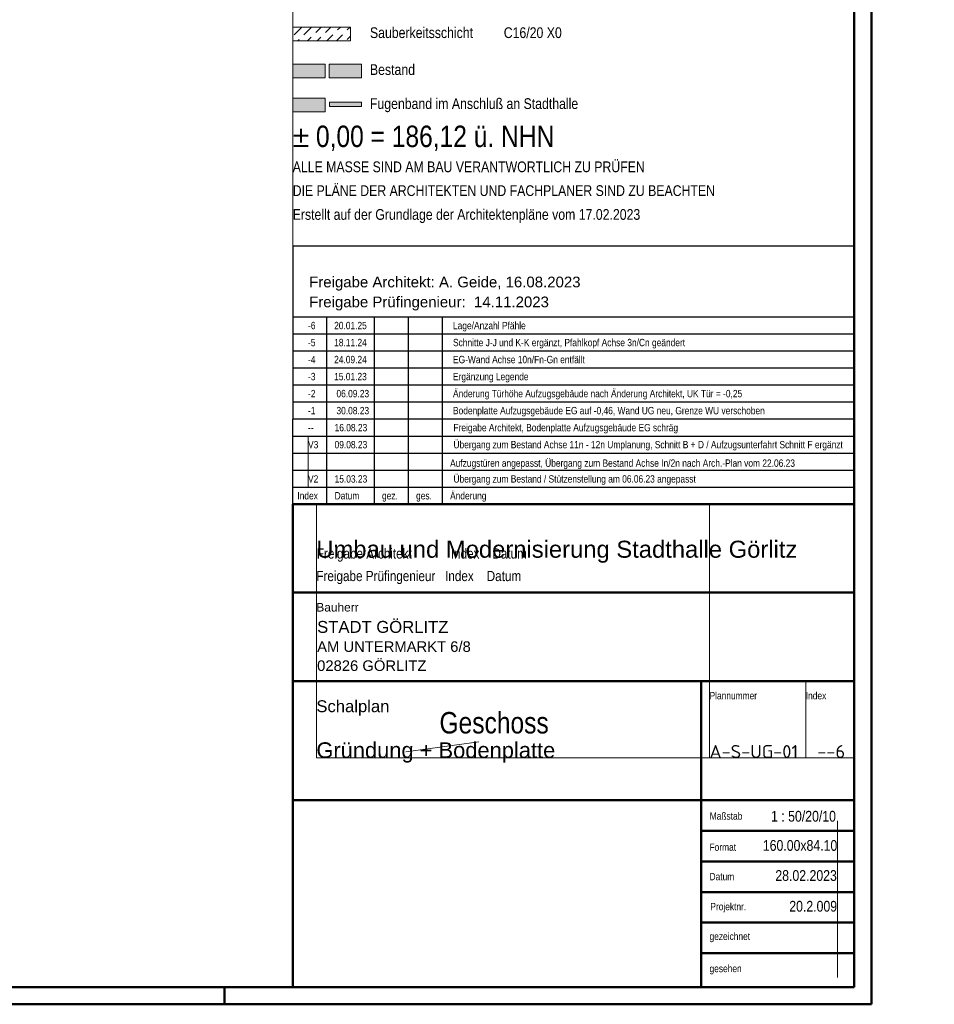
# Model space of a CAD drawing. Header units: millimetres. Extents: x -50 to 85, y 0 to 206.
# Tile 118 of 152: x 67 to 81, y 0 to 14. Entities that reach past the tile are written whole.
import ezdxf
from ezdxf.enums import TextEntityAlignment as Align

# ---------------------------------------------------------------- set-up
doc = ezdxf.new("R2010")
doc.units = ezdxf.units.MM
doc.layers.add('Achsen', color=7, linetype='Continuous', lineweight=20)
doc.layers.add('Schraffuren', color=7, linetype='Continuous', lineweight=20)
doc.styles.add('Arial', font='arial.ttf')
doc.styles.add('Arial Narrow', font='ARIALN.TTF')
doc.styles.add('isocp', font='isocp', dxfattribs={"width": 1.1})

msp = doc.modelspace()

# ---------------------------------------------------------------- hatches: boundary and pattern name
at = {"lineweight": 0, "true_color": 0xe9e9e9}
msp.add_hatch(color=254, dxfattribs=at).paths.add_polyline_path([(71.5, 13.6172486), (71.9776244, 13.6172486), (71.9776244, 13.8172486), (71.5, 13.8172486)])
at = {"lineweight": 13, "true_color": 0xaaaaaa}
msp.add_hatch(color=253, dxfattribs=at).paths.add_polyline_path([(72.0349352, 13.6172486), (72.5125596, 13.6172486), (72.5125596, 13.8172486), (72.0349352, 13.8172486)])
at = {"lineweight": 13, "true_color": 0xf9ddf2}
msp.add_hatch(color=7, dxfattribs=at).paths.add_polyline_path([(71.5, 13.1172486), (71.9776244, 13.1172486), (71.9776244, 13.3172486), (71.5, 13.3172486)])
at = {"layer": 'Schraffuren', "lineweight": 13}
h = msp.add_hatch(dxfattribs=at)
h.set_pattern_fill('uB', color=6, scale=0.01, angle=45, style=0, pattern_type=2)
h.set_pattern_definition([(45, (0, 0), (-0.14142136, 0.14142136), [0.15, -0.1]), (45, (0.03536, 0.17678), (-0.14142136, 0.14142136), [0.15, -0.1, 0.15, -0.1])])
h.paths.add_polyline_path([(72.35, 14.3599768), (72.35, 14.1599768), (71.5, 14.1599768), (71.5, 14.3599768)])
at = {"layer": 'Schraffuren', "lineweight": 13, "true_color": 0xff0000}
msp.add_hatch(color=1, dxfattribs=at).paths.add_polyline_path([(72.0397666, 13.1926955), (72.5125596, 13.1926955), (72.5125596, 13.2582787), (72.0397666, 13.2582787)])

# ---------------------------------------------------------------- linework, layer by layer
at = {"color": 4, "linetype": 'Continuous', "lineweight": 50}
for p, q in [((80, 0), (80, 42.05)), ((79.75, 0.25), (79.75, 41.8)), ((71.5, 0.25), (71.5, 7.35)), ((71.5, 7.35), (79.75, 7.35)), ((79.75, 7.35), (79.75, 1.7499962)), ((79.75, 6.05), (71.5, 6.05)), ((79.75, 5), (79.75, 4.75)), ((79.75, 4.75), (71.5, 4.75)), ((77.5, 4.75), (77.5, 0.25)), ((71.5, 3), (79.75, 3)), ((79.75, 2.55), (77.5, 2.55)), ((79.75, 2.1), (77.5, 2.1)), ((79.75, 1.7499962), (79.75, 0.25)), ((79.75, 1.65), (77.5, 1.65)), ((79.75, 1.2), (77.5, 1.2)), ((79.75, 0.75), (77.5, 0.75)), ((1, 0.25), (79.75, 0.25)), ((70.5, 0), (70.5, 0.25)), ((79.75, 0.25), (71.5, 0.25)), ((77.1729921, 0.25), (72.523422, 0.25)), ((0, 0), (80, 0))]:
    msp.add_line(p, q, dxfattribs=at)
at = {"color": 3, "linetype": 'Continuous', "lineweight": 25}
for p, q in [((79.75, 8.6), (79.75, 18.931111)), ((71.5, 11.1480988), (79.75, 11.1480988)), ((71.5, 11.1480988), (71.5, 8.6)), ((79.75, 10.1), (71.5, 10.1)), ((72, 7.35), (72, 10.1)), ((72.7, 7.35), (72.7, 10.1)), ((73.2, 7.35), (73.2, 10.1)), ((73.7, 7.35), (73.7, 10.1)), ((79.75, 9.6), (71.5, 9.6)), ((79.75, 9.35), (71.5, 9.35)), ((79.75, 9.1), (71.5, 9.1)), ((71.5, 7.35), (71.5, 8.6)), ((79.75, 8.6), (71.5, 8.6)), ((79.75, 7.35), (79.75, 8.6)), ((71.5, 8.35), (79.75, 8.35)), ((71.5, 8.1), (79.75, 8.1)), ((71.5, 7.85), (79.75, 7.85)), ((71.5, 7.6), (79.75, 7.6))]:
    msp.add_line(p, q, dxfattribs=at)
at = {"color": 9, "linetype": 'Continuous', "lineweight": 0}
for p, q in [((71.5, 8.4), (71.5, 18.575431)), ((71.725366, 8.35), (71.725366, 7.6)), ((71.847521, 3.6199846), (71.847521, 7.35)), ((77.6229535, 7.35), (77.6229535, 3.6199846)), ((79.0368, 4.75), (79.0368, 3.6199846)), ((74.2346722, 3.8563076), (73.1601096, 3.711655)), ((71.847521, 3.6199846), (79.75, 3.6199846)), ((79.501833, 2.695755), (79.501833, 0.3933712))]:
    msp.add_line(p, q, dxfattribs=at)
at = {"color": 5, "linetype": 'Continuous', "lineweight": 18}
for p, q in [((72.35, 14.3599768), (71.5, 14.3599768)), ((71.5, 14.3599768), (71.5, 14.1599768)), ((72.35, 14.1599768), (72.35, 14.3599768)), ((71.5, 14.1599768), (72.35, 14.1599768)), ((71.9776244, 13.8172486), (71.5, 13.8172486)), ((71.5, 13.8172486), (71.5, 13.6172486)), ((71.9776244, 13.6172486), (71.9776244, 13.8172486)), ((72.5125596, 13.8172486), (72.0349352, 13.8172486)), ((72.0349352, 13.8172486), (72.0349352, 13.6172486)), ((72.5125596, 13.6172486), (72.5125596, 13.8172486)), ((71.5, 13.6172486), (71.9776244, 13.6172486)), ((72.0349352, 13.6172486), (72.5125596, 13.6172486)), ((71.9776244, 13.3172486), (71.5, 13.3172486)), ((71.5, 13.3172486), (71.5, 13.1172486)), ((71.9776244, 13.1172486), (71.9776244, 13.3172486)), ((72.0397666, 13.1926955), (72.0397666, 13.2582787)), ((72.0397666, 13.2582787), (72.5125596, 13.2582787)), ((72.5125596, 13.1926955), (72.0397666, 13.1926955)), ((72.5125596, 13.2582787), (72.5125596, 13.1926955)), ((71.5, 13.1172486), (71.9776244, 13.1172486))]:
    msp.add_line(p, q, dxfattribs=at)
at = {"layer": 'Achsen', "color": 3, "linetype": 'Continuous', "lineweight": 25}
msp.add_line((79.75, 9.85), (71.5, 9.85), dxfattribs=at)
at = {"layer": 'Schraffuren', "color": 3, "linetype": 'Continuous', "lineweight": 25}
msp.add_line((79.75, 8.85), (71.5, 8.85), dxfattribs=at)

# ---------------------------------------------------------------- texts
at = {"color": 2, "lineweight": 35}
for s, height, style, p in [('Sauberkeitsschicht', 0.1575, 'Arial Narrow', (72.6347563, 14.2003495)), ('C16/20 X0', 0.1575, 'Arial Narrow', (74.6002225, 14.2003495)), ('Bestand', 0.1575, 'Arial Narrow', (72.6347563, 13.6576213)), ('Fugenband im Anschluß an Stadthalle', 0.1575, 'Arial Narrow', (72.6347563, 13.1576213)), ('ALLE MASSE SIND AM BAU VERANTWORTLICH ZU PRÜFEN', 0.1575, 'Arial Narrow', (71.5, 12.2288959)), ('DIE PLÄNE DER ARCHITEKTEN UND FACHPLANER SIND ZU BEACHTEN', 0.1575, 'Arial Narrow', (71.5, 11.8789007)), ('Erstellt auf der Grundlage der Architektenpläne vom 17.02.2023', 0.1575, 'Arial Narrow', (71.5, 11.5289007)), ('Umbau und Modernisierung Stadthalle Görlitz', 0.25, 'Arial', (71.847521, 6.562896)), ('STADT GÖRLITZ', 0.175, 'Arial', (71.859103, 5.458769)), ('AM UNTERMARKT 6/8', 0.1555, 'Arial', (71.859103, 5.178869)), ('02826 GÖRLITZ', 0.1555, 'Arial', (71.859103, 4.898969)), ('Schalplan', 0.175, 'Arial', (71.847521, 4.293234))]:
    msp.add_text(s, height=height, dxfattribs=dict(at, style=style)).set_placement(p)
at = {"color": 1, "lineweight": 70, "style": 'Arial Narrow'}
msp.add_text('± 0,00 = 186,12 ü. NHN', height=0.315, dxfattribs=at).set_placement((71.5, 12.5981635))
at = {"color": 3, "lineweight": 25}
for s, height, style, p in [('Freigabe Architekt: A. Geide, 16.08.2023', 0.1575, 'Arial', (71.7414379, 10.536216)), ('Freigabe Prüfingenieur:  14.11.2023', 0.1575, 'Arial', (71.7414379, 10.243623)), ('-6        20.01.25                                     Lage/Anzahl Pfähle', 0.1075, 'Arial Narrow', (71.725366, 9.9215168)), ('-5        18.11.24                                     Schnitte J-J und K-K ergänzt, Pfahlkopf Achse 3n/Cn geändert', 0.1075, 'Arial Narrow', (71.725366, 9.6715168)), ('-4        24.09.24                                     EG-Wand Achse 10n/Fn-Gn entfällt', 0.1075, 'Arial Narrow', (71.725366, 9.4215168)), ('-3        15.01.23                                     Ergänzung Legende', 0.1075, 'Arial Narrow', (71.725366, 9.1715168)), ('-2         06.09.23                                    Änderung Türhöhe Aufzugsgebäude nach Änderung Architekt, UK Tür = -0,25', 0.1075, 'Arial Narrow', (71.725366, 8.9215168)), ('-1         30.08.23                                    Bodenplatte Aufzugsgebäude EG auf -0,46, Wand UG neu, Grenze WU verschoben', 0.1075, 'Arial Narrow', (71.725366, 8.6715168)), ('--         16.08.23                                     Freigabe Architekt, Bodenplatte Aufzugsgebäude EG schräg', 0.1075, 'Arial Narrow', (71.725366, 8.4215168)), ('V3       09.08.23                                     Übergang zum Bestand Achse 11n - 12n Umplanung, Schnitt B + D / Aufzugsunterfahrt Schnitt F ergänzt', 0.1075, 'Arial Narrow', (71.725366, 8.1715168)), ('Aufzugstüren angepasst, Übergang zum Bestand Achse In/2n nach Arch.-Plan vom 22.06.23', 0.1075, 'Arial Narrow', (73.812225, 7.8995136)), ('V2       15.03.23                                     Übergang zum Bestand / Stützenstellung am 06.06.23 angepasst', 0.1075, 'Arial Narrow', (71.725366, 7.667317)), ('Index', 0.1075, 'Arial Narrow', (71.568945, 7.4199135)), ('Datum', 0.1075, 'Arial Narrow', (72.116406, 7.4199135)), ('Änderung', 0.1075, 'Arial Narrow', (73.812225, 7.4199135)), ('gez.', 0.1075, 'Arial Narrow', (72.812225, 7.4199135)), ('ges.', 0.1075, 'Arial Narrow', (73.312225, 7.4199135)), ('Bauherr', 0.125, 'Arial', (71.847521, 5.772352)), ('Plannummer', 0.1075, 'Arial Narrow', (77.622954, 4.481968)), ('Index', 0.1075, 'Arial Narrow', (79.0368, 4.481968)), ('Maßstab', 0.1075, 'Arial Narrow', (77.626189, 2.713135)), ('Format', 0.1075, 'Arial Narrow', (77.622954, 2.255711)), ('Datum', 0.1075, 'Arial Narrow', (77.622954, 1.823087)), ('Projektnr.', 0.1075, 'Arial Narrow', (77.635187, 1.382927)), ('gezeichnet', 0.1075, 'Arial Narrow', (77.622954, 0.945074)), ('gesehen', 0.1075, 'Arial Narrow', (77.622954, 0.472371))]:
    msp.add_text(s, height=height, dxfattribs=dict(at, style=style)).set_placement(p)
at = {"color": 9, "lineweight": 0, "style": 'Arial Narrow'}
for s, height, p in [('Freigabe Architekt            Index    Datum', 0.15, (71.854747, 6.55)), ('Freigabe Prüfingenieur   Index    Datum', 0.15, (71.847521, 6.219832)), ('Geschoss', 0.315, (73.6560616, 3.980296))]:
    msp.add_text(s, height=height, dxfattribs=at).set_placement(p)
at = {"color": 4, "lineweight": 50, "style": 'Arial'}
msp.add_text('Gründung + Bodenplatte', height=0.23, dxfattribs=at).set_placement((71.847521, 3.6199846))
at = {"color": 3, "lineweight": 25, "style": 'isocp', "width": 1.15}
for s, p in [('A-S-UG-01', (77.6229535, 3.6199846)), ('--6', (79.2058476, 3.6199846))]:
    msp.add_text(s, height=0.19, dxfattribs=at).set_placement(p)
at = {"color": 2, "lineweight": 35, "style": 'Arial Narrow'}
for s, p in [('1 : 50/20/10', (79.4800515, 2.684935)), ('160.00x84.10', (79.499648, 2.256007)), ('28.02.2023', (79.493227, 1.8140897)), ('20.2.009', (79.496647, 1.362305))]:
    msp.add_text(s, height=0.1575, dxfattribs=at).set_placement(p, align=Align.RIGHT)

doc.saveas('drawing.dxf')
